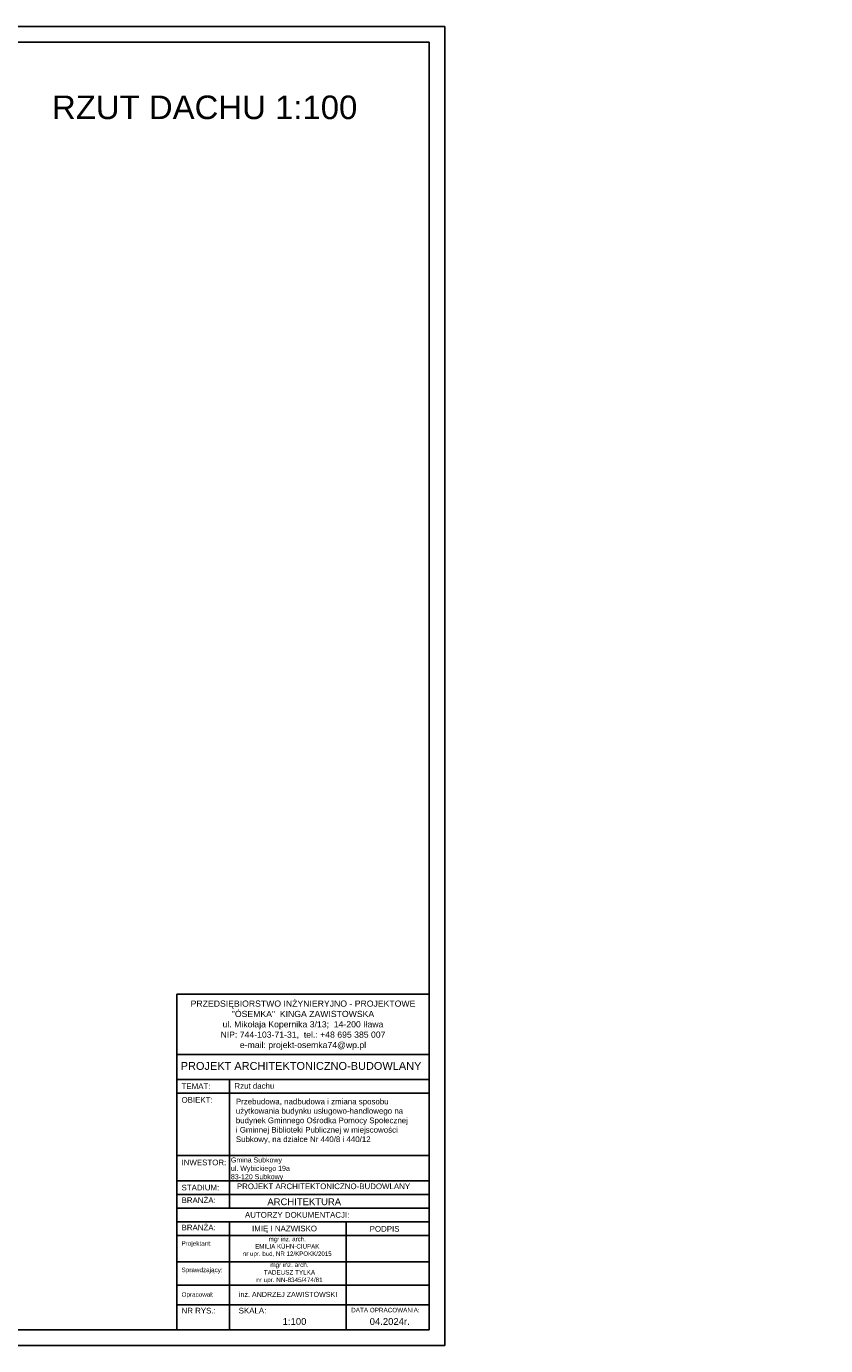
# Model space of a CAD drawing. Header units: millimetres. Extents: x 6197 to 108098, y 4257 to 29730.
# Tile 67 of 148: x 29710 to 32255, y 8828 to 13028. Entities that reach past the tile are written whole.
import ezdxf

# ---------------------------------------------------------------- set-up
doc = ezdxf.new("R2010")
doc.units = ezdxf.units.MM
doc.layers.add('R-TAB', color=1, linetype='Continuous')
doc.styles.get("Standard").update_dxf_attribs({"font": 'arial.ttf'})

msp = doc.modelspace()

# ---------------------------------------------------------------- linework, layer by layer
at = {"color": 3}
msp.add_line((31042.628, 13027.797), (24602.628, 13027.797), dxfattribs=at)
for p, q in [((31042.628, 8827.797), (31042.628, 13027.797)), ((30992.628, 12977.797), (24652.628, 12977.797)), ((30992.628, 8877.797), (30992.628, 12977.797)), ((24652.628, 8877.797), (30992.628, 8877.797)), ((24602.628, 8827.797), (31042.628, 8827.797))]:
    msp.add_line(p, q)
at = {"layer": 'R-TAB', "color": 0}
for p, q in [((30189.161, 9946.307), (30992.628, 9946.307)), ((30189.161, 9005.919), (30189.161, 9946.307)), ((30189.161, 9754.268), (30992.628, 9754.268)), ((30189.161, 9675.293), (30992.628, 9675.293)), ((30356.764, 9265.553), (30356.764, 9675.293)), ((30189.161, 9631.857), (30992.628, 9631.857)), ((30189.161, 9432.898), (30992.628, 9432.898)), ((30189.161, 9352.426), (30992.628, 9352.426)), ((30189.161, 9308.989), (30992.628, 9308.989)), ((30189.161, 9265.553), (30992.628, 9265.553)), ((30189.161, 9222.117), (30992.628, 9222.117)), ((30356.764, 9005.919), (30356.764, 9222.117)), ((30728.236, 9005.919), (30728.236, 9222.117)), ((30189.161, 9178.681), (30992.628, 9178.681)), ((30189.161, 9094.463), (30992.628, 9094.463)), ((30189.161, 9020.282), (30992.628, 9020.282)), ((30189.161, 8877.797), (30189.161, 9020.282)), ((30189.161, 9020.282), (30992.628, 9020.282)), ((30189.161, 9020.282), (30992.628, 9020.282)), ((30189.161, 9020.282), (30992.628, 9020.282)), ((30356.764, 8877.797), (30356.764, 9020.282)), ((30728.236, 8877.797), (30728.236, 9020.282)), ((30189.161, 8957.444), (30992.628, 8957.444))]:
    msp.add_line(p, q, dxfattribs=at)

# ---------------------------------------------------------------- texts
at = {"lineweight": 0, "insert": (30377.341, 9613.943), "char_height": 18, "width": 610.19793, "attachment_point": 1}
msp.add_mtext('\\A1;Przebudowa, nadbudowa i zmiana sposobu użytkowania budynku usługowo-handlowego na budynek Gminnego Ośrodka Pomocy Społecznej ^Ji Gminnej Biblioteki Publicznej w miejscowości Subkowy, na działce Nr 440/8 i 440/12', dxfattribs=at)
at = {"insert": (28744.139, 9217.312), "char_height": 20, "attachment_point": 1}
msp.add_mtext_dynamic_manual_height_columns('\\pi115.90906;LEGENDA:', width=368.62576, gutter_width=12.5, heights=[0], dxfattribs=at)
at = {"layer": 'R-TAB', "color": 0, "ltscale": 24}
for s, insert, char_height, width, attachment_point in [('\\pi611.54556;ELEWACJE 1:100', (10063.11, 12918.034), 75, 2065.84351, 1), ('\\pi425.32455;RZUT PRZYZIEMIA 1:100', (21086.975, 12866.158), 75, 2065.84351, 1), ('\\pi553.40265;RZUT DACHU 1:100', (29238.618, 12807.619), 75, 2065.84351, 1), ('\\pi772.57046;ELEWACJA POŁUDNIOWA', (8054.143, 11524.536), 30, 2065.84351, 1), ('\\pi798.17073;ELEWACJA PÓŁNOCNA', (8032.769, 10191.371), 30, 2065.84351, 1), ('PRZEDSIĘBIORSTWO INŻYNIERYJNO - PROJEKTOWE\\P"ÓSEMKA"  KINGA ZAWISTOWSKA\\Pul. Mikołaja Kopernika 3/13;  14-200 Iława\\PNIP: 744-103-71-31,  tel.: +48 695 385 007\\Pe-mail: projekt-osemka74@wp.pl', (30591.117, 9847.804), 19.74375, 781.72017, 5), ('PROJEKT ARCHITEKTONICZNO-BUDOWLANY', (30201.727, 9730.775), 25, 1090.2179, 1), ('TEMAT:', (30204.408, 9662.406), 18, 136.70026, 1), ('Rzut dachu', (30372.789, 9663.454), 18, 711.57772, 1), ('OBIEKT:', (30204.408, 9619.05), 18, 136.70026, 1), ('INWESTOR:', (30204.408, 9420.091), 18, 136.70026, 1), ('Gmina Subkowy\\Pul. Wybickiego 19a\\P83-120 Subkowy', (30361.616, 9426.877), 16, 675.77621, 1), ('STADIUM:', (30204.408, 9339.932), 18, 136.70026, 1), ('PROJEKT ARCHITEKTONICZNO-BUDOWLANY', (30380.519, 9343.974), 18, 1090.2179, 1), ('BRANŻA:', (30204.408, 9299.7), 18, 136.70026, 1), ('ARCHITEKTURA', (30477.676, 9296.496), 21.6, 490.72064, 1), ('\\pi208.80059;AUTORZY DOKUMENTACJI:', (30197.466, 9253.025), 18, 747.89996, 1), ('BRANŻA:', (30204.408, 9212.827), 18, 136.70026, 1), ('\\pi13.924;IMIĘ I NAZWISKO', (30414.944, 9209.645), 18, 253.42015, 1), ('PODPIS', (30803.459, 9208.542), 18, 136.70026, 1), ('Projektant:', (30204.408, 9160.25), 14.4, 136.70026, 1), ('{\\C256;\\c0;mgr inż. arch. \\PEMILIA KÜHN-CIUPAK\\Pnr upr. bud, NR 12/KPOKK/2015}', (30540.971, 9174.143), 14, 282.63278, 2), ('Sprawdzający:', (30204.408, 9076.033), 14.4, 136.70026, 1), ('{\\C256;\\c0;mgr inż. arch. \\PTADEUSZ TYLKA\\Pnr upr. NN-8345/474/81}', (30548.09, 9092.477), 14.4, 350.33749, 2), ('Opracował:', (30204.408, 8997.657), 14.4, 136.70026, 1), ('inż. ANDRZEJ ZAWISTOWSKI', (30543.568, 8982.504), 16.2, 346.49963, 8), ('NR RYS.:', (30204.408, 8948.154), 18, 136.70026, 1), ('SKALA:', (30386.327, 8948.154), 18, 136.70026, 1), ('DATA OPRACOWANIA:', (30744.648, 8948.154), 14.4, 278.30723, 1), ('1:100', (30526.457, 8915.401), 21.6, 136.70026, 1), ('04.2024r.', (30803.459, 8915.401), 21.6, 136.70026, 1)]:
    msp.add_mtext(s, dxfattribs=dict(at, insert=insert, char_height=char_height, width=width, attachment_point=attachment_point))

doc.saveas('drawing.dxf')
